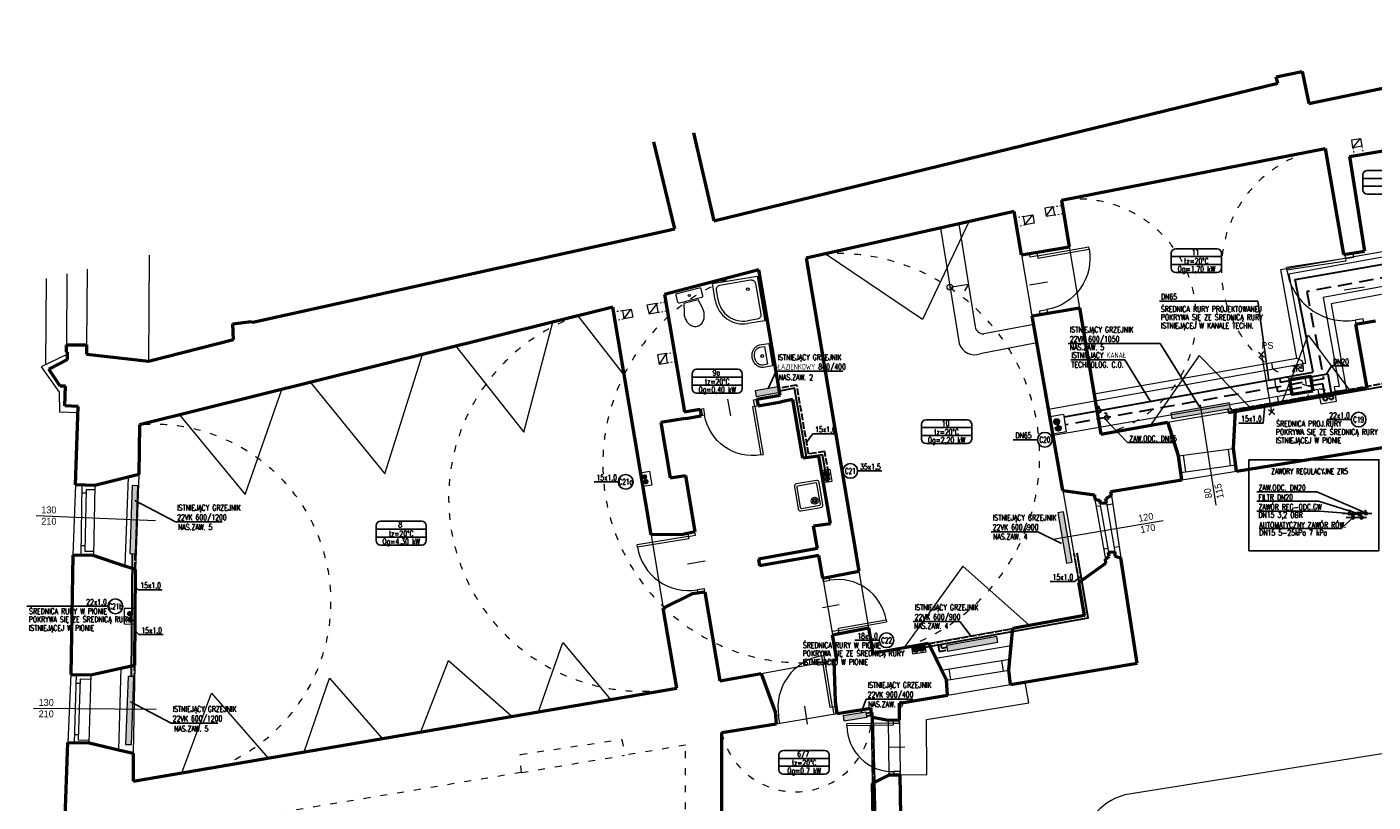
# Model space of a CAD drawing. Header units: millimetres. Extents: x -127811 to -59050, y -244477 to -114521.
# Tile 10 of 30: x -64932 to -62558, y -126453 to -125086. Entities that reach past the tile are written whole.
import ezdxf
from ezdxf.enums import TextEntityAlignment as Align

# ---------------------------------------------------------------- set-up
doc = ezdxf.new("R2010")
doc.units = ezdxf.units.MM
doc.header["$MEASUREMENT"] = 0
for name, pattern in [('ACAD_ISO02W100', [15, 12, -3]), ('KRESKOWA', [19.05, 12.7, -6.35]), ('XREF$0$ACAD_ISO03W100', [30, 12, -18])]:
    doc.linetypes.add(name, pattern=pattern)
for name, color, linetype, lineweight in [('grzejniki', 142, 'Continuous', 0), ('XREF$0$arch C', 8, 'Continuous', 13), ('XREF$0$arch drzwi', 8, 'Continuous', 13), ('XREF$0$arch kanaly co', 8, 'Continuous', 13), ('XREF$0$arch N', 8, 'XREF$0$ACAD_ISO03W100', 13), ('XREF$0$arch P', 8, 'Continuous', 50), ('XREF$0$opis', 8, 'Continuous', 0), ('XREF$0$wyposażenie - kuchnia łazienka', 8, 'Continuous', 0)]:
    doc.layers.add(name, color=color, linetype=linetype, lineweight=lineweight)
for name, color, linetype in [('TM_co ewen. zasilanie', 172, 'Continuous'), ('TM_co ewent powrot', 172, 'ACAD_ISO02W100'), ('TM_co istn powrot', 84, 'ACAD_ISO02W100'), ('TM_co istn zasilanie', 84, 'Continuous'), ('TM_co odbiorniki', 7, 'Continuous'), ('TM_co odnosniki', 1, 'Continuous'), ('TM_co opis', 2, 'Continuous'), ('TM_co powrot', 240, 'ACAD_ISO02W100'), ('TM_co urzadzenia', 7, 'Continuous'), ('TM_co zasilanie', 240, 'Continuous'), ('TM_odnosniki', 1, 'Continuous'), ('TM_opis', 2, 'Continuous'), ('XREF', 8, 'Continuous')]:
    doc.layers.add(name, color=color, linetype=linetype)
doc.styles.add('TM', font='romans.shx', dxfattribs={"width": 0.65})
doc.styles.add('XREF$0$Standard', font='txt')

# ---------------------------------------------------------------- blocks, each defined once
blk = doc.blocks.new('XREF$0$A$C5C5B553C')
at = {"layer": 'XREF$0$arch drzwi', "color": 0}
for p, q in [((0, 0), (0, -12)), ((6, 0), (0, 0)), ((6, -12), (6, 0)), ((51, 9), (51, -21)), ((96, 0), (96, -12)), ((102, 0), (96, 0)), ((102, -12), (102, 0)), ((0, -12), (6, -12)), ((6, -12), (6, -97.9)), ((6, -12), (10, -12)), ((10, -12), (10, -98)), ((96, -12), (102, -12)), ((10, -98), (6, -98))]:
    blk.add_line(p, q, dxfattribs=at)
blk.add_arc((10, -12), 86, 270, 0.0003, dxfattribs=at)
blk = doc.blocks.new('XREF$0$U_40')
at = {"layer": 'XREF$0$wyposażenie - kuchnia łazienka'}
blk.add_lwpolyline([(0, 0), (-400, 0), (-400, 163, -0.117889), (-385, 224, -0.104524), (-341, 279, -0.089899), (-278, 314, -0.081729), (-200, 327, -0.081729), (-122, 314, -0.089899), (-59, 279, -0.104524), (-15, 224, -0.117889), (0, 163), (0, 0)], format="xyb", dxfattribs=at)
blk.add_lwpolyline([(-40, 80), (-360, 80), (-360, 163, -0.117889), (-350, 206, -0.104524), (-316, 248, -0.089899), (-265, 276, -0.081729), (-200, 287, -0.081729), (-135, 276, -0.089899), (-84, 248, -0.104524), (-50, 206, -0.117889), (-40, 163)], format="xyb", close=True, dxfattribs=at)
blk.add_circle((-200, 150), 25, dxfattribs=at)
blk = doc.blocks.new('XREF$0$SEDES3')
at = {"layer": 'XREF$0$wyposażenie - kuchnia łazienka'}
blk.add_lwpolyline([(-167, 357), (-131, 200), (131, 200), (167, 357, 0.05824), (175, 425, 0.072039), (163, 508, 0.083339), (129, 578, 0.106661), (71, 631, 0.132138), (0, 650, 0.132138), (-71, 631, 0.106661), (-129, 578, 0.083339), (-163, 508, 0.072039), (-175, 425, 0.05824), (-167, 357)], format="xyb", dxfattribs=at)
blk.add_lwpolyline([(-225, 150, -0.414214), (-200, 175), (200, 175, -0.414214), (225, 150), (225, 25, -0.414214), (200, 0), (-200, 0, -0.414214), (-225, 25)], format="xyb", close=True, dxfattribs=at)
blk.add_circle((0, 88), 19.6, dxfattribs=at)
blk = doc.blocks.new('XREF$0$B-02')
at = {"layer": 'XREF$0$wyposażenie - kuchnia łazienka', "color": 0}
for points in [[(36, 24), (0, 24, 0.414214), (-4, 20), (-4, -20, 0.414214), (0, -24), (36, -24, 0.414214), (40, -20), (40, 20, 0.414214)], [(36, -18), (36, 18, 0.414214), (34, 20), (2, 20, 0.414214), (0, 18), (0, -18, 0.414214), (2, -20), (34, -20, 0.414214)]]:
    blk.add_lwpolyline(points, format="xyb", close=True, dxfattribs=at)
for radius in [6, 3.5, 2.25]:
    blk.add_circle((9, 10.5), radius, dxfattribs=at)
blk = doc.blocks.new('XREF$0$B-03')
at = {"layer": 'XREF$0$wyposażenie - kuchnia łazienka', "color": 0}
for p, q in [((0, -30), (0, 0)), ((0, 0), (80, 0)), ((80, 0), (80, -80)), ((80, -80), (50, -80))]:
    blk.add_line(p, q, dxfattribs=at)
blk.add_lwpolyline([(5, -30), (5, -12.5, -0.414214), (12.5, -5), (67.5, -5, -0.414214), (75, -12.5), (75, -67.5, -0.414214), (67.5, -75), (50, -75)], format="xyb", dxfattribs=at)
blk.add_circle((60, -20), 2.5, dxfattribs=at)
for radius in [50, 45]:
    blk.add_arc((50, -30), radius, 180, 270, dxfattribs=at)
blk = doc.blocks.new('XREF')
at = {"layer": 'XREF$0$arch C'}
for p, q in [((-62595.6, -125285.3), (-62580, -125283)), ((-62593.4, -125299.4), (-62595.6, -125285.3)), ((-62593.4, -125299.4), (-62580, -125283)), ((-62577.6, -125296.9), (-62593.4, -125299.4)), ((-62580, -125283), (-62577.6, -125296.9)), ((-63174.8, -125420.9), (-63157.8, -125418)), ((-63174.8, -125420.9), (-63172.2, -125435.5)), ((-63172.2, -125435.5), (-63157.8, -125418)), ((-63157.8, -125418), (-63155.3, -125432.6)), ((-63122.4, -125403.6), (-63136.5, -125405.8)), ((-63136.5, -125405.8), (-63134.4, -125420.3)), ((-63134.4, -125420.3), (-63122.4, -125403.6)), ((-63134.4, -125420.3), (-63119.9, -125417.9)), ((-63122.4, -125403.6), (-63119.9, -125417.9)), ((-63270.9, -125429.8), (-63352.4, -125602)), ((-63320.9, -125441), (-63288, -125644.8)), ((-63288.7, -125433.8), (-63259.5, -125615.1)), ((-63155.3, -125432.6), (-63172.2, -125435.5)), ((-64715.9, -125488.9), (-64717, -125675.8)), ((-63352.4, -125602), (-63524.1, -125486.5)), ((-63177.7, -125488.1), (-63159.6, -125595.8)), ((-63093.6, -125474), (-63075.5, -125581.7)), ((-64825.4, -125513.5), (-64826.6, -125647)), ((-64897.6, -125529.7), (-64898.7, -125682)), ((-64861.1, -125521.6), (-64862.1, -125647)), ((-63304.1, -125545.1), (-63271.6, -125539.9)), ((-63271.6, -125539.9), (-63278.2, -125551.7)), ((-63881.5, -125586.4), (-63865.9, -125584.2)), ((-63881.5, -125586.4), (-63879, -125601)), ((-63879, -125601), (-63865.9, -125584.2)), ((-63865.9, -125584.2), (-63863.3, -125598.4)), ((-63821.1, -125574), (-63838.3, -125576.9)), ((-63838.3, -125576.9), (-63834.3, -125592.3)), ((-63821.1, -125574), (-63834.3, -125592.3)), ((-63818.4, -125589.6), (-63821.1, -125574)), ((-64055.7, -125800.9), (-64004.2, -125606.9)), ((-63960, -125596), (-63878.1, -125701.8)), ((-63863.3, -125598.4), (-63879, -125601)), ((-63834.3, -125592.3), (-63818.4, -125589.6)), ((-63156.3, -125611.1), (-63244.2, -125627.5)), ((-62718.1, -125748.1), (-62672.7, -125629.7)), ((-62672.7, -125629.7), (-62598.8, -125727.4)), ((-64175.3, -125649.5), (-64055.7, -125800.9)), ((-63150.6, -125643.6), (-63250.8, -125662.9)), ((-64860.2, -125663.6), (-64906.5, -125685.8)), ((-64300.4, -125874.2), (-64234, -125664.1)), ((-63804.6, -125662.4), (-63819.6, -125664.8)), ((-63819.6, -125664.8), (-63816.9, -125680.9)), ((-63804.6, -125662.4), (-63816.9, -125680.9)), ((-63816.9, -125680.9), (-63802.2, -125678.4)), ((-63802.2, -125678.4), (-63804.6, -125662.4)), ((-62864.9, -125666), (-62950.7, -125788.8)), ((-62773.9, -125757.9), (-62864.9, -125666)), ((-64906.5, -125685.8), (-64874.6, -125730.3)), ((-64874.6, -125730.3), (-64874.4, -125765)), ((-64546.9, -125911), (-64481.9, -125725.7)), ((-64431.8, -125713.2), (-64300.4, -125874.2)), ((-62862.8, -125752.8), (-62835.5, -125929.8)), ((-62652.8, -125736.6), (-62650.4, -125750.9)), ((-62650.4, -125750.9), (-62622.3, -125746.2)), ((-62622.3, -125746.2), (-62624.8, -125731.7)), ((-64874.4, -125765), (-64841.5, -125766.2)), ((-64662.6, -125770.6), (-64546.9, -125911)), ((-63128, -125773.6), (-63103.6, -125769.4)), ((-63103.6, -125769.4), (-63099, -125800.3)), ((-62919.7, -125783.4), (-62800.5, -125762.5)), ((-63099, -125800.3), (-63122.6, -125804.4)), ((-62900.9, -125842.8), (-62804.2, -125829.6)), ((-62892.7, -125841.7), (-62888.6, -125870.8)), ((-62813.8, -125830.9), (-62809.7, -125859.9)), ((-63849.5, -125872.5), (-63833.7, -125870)), ((-63833.7, -125870), (-63829.5, -125894.6)), ((-63530.6, -125868.8), (-63516.1, -125866.1)), ((-63516.1, -125866.1), (-63512.1, -125888)), ((-62897.1, -125872), (-62800.1, -125858.5)), ((-62895.4, -125885.2), (-62798.6, -125869.6)), ((-64846.1, -125893.6), (-64850.6, -126017.7)), ((-64834.6, -125894), (-64836.8, -126017.9)), ((-64811.8, -125894.8), (-64814, -126018.3)), ((-64753.3, -125880.1), (-64758.7, -126037.2)), ((-64734.4, -125875.4), (-64740.3, -126043.3)), ((-63829.5, -125894.6), (-63845.5, -125896.6)), ((-63512.1, -125888), (-63526.9, -125890.5)), ((-64827.5, -125908.8), (-64834.9, -125908.6)), ((-64827.4, -125902.5), (-64829.4, -126010.7)), ((-64812, -125902.8), (-64827.4, -125902.5)), ((-63105.3, -125903.8), (-63077, -126066.3)), ((-63048.4, -125919.4), (-63029.7, -126025.1)), ((-63019.4, -125912.8), (-63002.6, -126022.4)), ((-63046.2, -125931.7), (-63038.9, -125930.6)), ((-63039.7, -125926.3), (-63024.4, -126012.5)), ((-63028, -125925.6), (-63013.1, -126011.8)), ((-63027.4, -125928.8), (-63017.2, -125927.3)), ((-64915.1, -125948), (-64704.9, -125956.7)), ((-63119.3, -125989.1), (-62928, -125956.9)), ((-63831.1, -125982.2), (-63809.5, -126111.1)), ((-64829.2, -126001.3), (-64836.5, -126001.2)), ((-64829.4, -126010.7), (-64813.9, -126011)), ((-63033, -126006.5), (-63025.7, -126005.4)), ((-63014.5, -126003.7), (-63005.7, -126002.3)), ((-63281.6, -126037.2), (-63384.7, -126180.6)), ((-63164.5, -126141.1), (-63281.6, -126037.2)), ((-63528.5, -126058.3), (-63510.9, -126158.4)), ((-63464.5, -126046.2), (-63447.8, -126145.7)), ((-64740.8, -126112), (-64760.4, -126112)), ((-64760.4, -126112), (-64760.4, -126139.2)), ((-64760.4, -126139.2), (-64741, -126139.3)), ((-63342.1, -126172.9), (-63193, -126146.3)), ((-64029.6, -126294), (-63986.4, -126171.7)), ((-63986.4, -126171.7), (-63902.6, -126272.2)), ((-63372, -126178.3), (-63370, -126191.6)), ((-63346, -126188), (-63348.5, -126174.1)), ((-63329.1, -126199.4), (-63196, -126177.4)), ((-64236.9, -126329.5), (-64188, -126203.4)), ((-64188, -126203.4), (-64076.5, -126302)), ((-63637.1, -126226.2), (-63508.3, -126202.8)), ((-63370, -126191.6), (-63346, -126188)), ((-63318.7, -126220.6), (-63198.2, -126201)), ((-63213, -126203.4), (-63210, -126222.5)), ((-64854.4, -126228.1), (-64859.5, -126347.9)), ((-64844.6, -126228.3), (-64848.3, -126348.2)), ((-64818.7, -126228.7), (-64822.3, -126349)), ((-64765.8, -126217.1), (-64770.2, -126361.1)), ((-64741.6, -126211.8), (-64744.4, -126367.2)), ((-63310.1, -126238.2), (-63200.2, -126220.9)), ((-63305.8, -126218.5), (-63302.9, -126237)), ((-64838, -126244.4), (-64845.1, -126244.2)), ((-64837.8, -126236.7), (-64841.3, -126343.2)), ((-64818.9, -126237.2), (-64837.8, -126236.7)), ((-64442.7, -126364.8), (-64398.2, -126234.5)), ((-64398.2, -126234.5), (-64305.2, -126341.2)), ((-63308.5, -126264.7), (-63197.2, -126245.9)), ((-63165, -126278.4), (-63171.2, -126241.6)), ((-64658.3, -126401.7), (-64606, -126261.2)), ((-64606, -126261.2), (-64506.5, -126375.7)), ((-64919.8, -126287.7), (-64703.9, -126289.2)), ((-63610.4, -126315), (-63502.7, -126297.3)), ((-63345.3, -126307.4), (-63165, -126278.4)), ((-62078.8, -126294.2), (-62995.6, -126440.6)), ((-63443.2, -126302.7), (-63441, -126420.4)), ((-63412.9, -126308.5), (-63411.7, -126405.4)), ((-63392.9, -126308.2), (-63391.7, -126405.2)), ((-63345, -126404.6), (-63345.3, -126307.4)), ((-64841, -126334.8), (-64847.9, -126334.6)), ((-64841.3, -126343.2), (-64822.1, -126343.8)), ((-63391.7, -126405.2), (-63345, -126404.6))]:
    blk.add_line(p, q, dxfattribs=at)
blk.add_circle((-63304.1, -125545.1), 5, dxfattribs=at)
for centre, radius, start, end in [((-63245.5, -125613.5), 14.1, 186.2518, 275.4378), ((-63260.1, -125634.9), 29.6, 199.5276, 288.3952), ((-62970.3, -126538.3), 100.9, 104.494, 181.7298)]:
    blk.add_arc(centre, radius, start, end, dxfattribs=at)
at = {"layer": 'XREF$0$arch kanaly co'}
for p, q in [((-62720.4, -125513.9), (-62332.6, -125444.8)), ((-62341.5, -125456.3), (-62706.7, -125522.4)), ((-62692.5, -125670.3), (-62720.4, -125513.9)), ((-62384.5, -125514.8), (-62646.1, -125563.4)), ((-62706.7, -125522.4), (-62677.1, -125679.6)), ((-62390.5, -125529.5), (-62631.9, -125574.4)), ((-62646.1, -125563.4), (-62617.9, -125720.3)), ((-62631.9, -125574.4), (-62604.9, -125728.3)), ((-62759.1, -125670), (-62750.4, -125658.9)), ((-62677.1, -125679.6), (-63130.2, -125761.1)), ((-63050, -125733.4), (-62692.5, -125670.3)), ((-62760.3, -125660.1), (-62749.2, -125668.8)), ((-62754.7, -125664.4), (-62737, -125765.1)), ((-62654.8, -125725.8), (-63122.2, -125807.1)), ((-62652.8, -125736.6), (-62654.8, -125725.8)), ((-62617.9, -125720.3), (-62626.6, -125721.2)), ((-62626.6, -125721.2), (-62624.8, -125731.7)), ((-62742.5, -125760.8), (-62731.4, -125769.5)), ((-62741.3, -125770.7), (-62732.6, -125759.6))]:
    blk.add_line(p, q, dxfattribs=at)
at = {"layer": 'XREF$0$arch kanaly co', "linetype": 'XREF$0$ACAD_ISO03W100'}
for p, q in [((-62737.2, -125678.2), (-62724.8, -125749.3)), ((-62692.5, -125670.3), (-62683.3, -125675.4)), ((-62683.3, -125675.4), (-62672, -125740))]:
    blk.add_line(p, q, dxfattribs=at)
at = {"layer": 'XREF$0$arch N', "linetype": 'XREF$0$ACAD_ISO03W100', "ltscale": 0.2}
for p, q in [((-62593.4, -125299.4), (-62591.2, -125313.5)), ((-62577.6, -125296.9), (-62575.4, -125310.8)), ((-63174.8, -125420.9), (-63189, -125423.3)), ((-63122.4, -125403.6), (-63105.9, -125401)), ((-63119.9, -125417.9), (-63103.5, -125415.1)), ((-63186.4, -125438), (-63172.2, -125435.5)), ((-63897.1, -125588.7), (-63881.5, -125586.4)), ((-63821.1, -125574), (-63805.2, -125571.3)), ((-63818.4, -125589.6), (-63802.5, -125587)), ((-63894.6, -125603.6), (-63879, -125601)), ((-63804.6, -125662.4), (-63790.1, -125660.2)), ((-63802.2, -125678.4), (-63787.4, -125676.2))]:
    blk.add_line(p, q, dxfattribs=at)
at = {"layer": 'XREF$0$arch N', "linetype": 'XREF$0$ACAD_ISO03W100'}
for p, q in [((-64061.7, -126369.3), (-63882.4, -126342.6)), ((-63882.4, -126342.6), (-63877.7, -126370.7)), ((-64059.7, -126401), (-64061.7, -126369.3)), ((-64059.7, -126401), (-63877.7, -126370.7)), ((-63770.1, -126352.9), (-63877.7, -126370.7)), ((-63770.1, -126675.7), (-63770.1, -126352.9)), ((-64059.7, -126401), (-64751, -126516))]:
    blk.add_line(p, q, dxfattribs=at)
for centre, radius, start, end in [((-62610.6, -125513.4), 214.9, 98.5512, 271.5136), ((-63079, -125599), 209.2, 281.2663, 97.8105), ((-63503.4, -125843.4), 357.5, 289.3904, 93.3194), ((-63565.7, -125857.1), 350.4, 102.3746, 280.2581), ((-63847.5, -125917.3), 340.5, 98.598, 280.4339), ((-64708.3, -126100), 312.8, 291.8003, 94.5719), ((-63576.2, -126301.6), 133.5, 192.6359, 356.1438)]:
    blk.add_arc(centre, radius, start, end, dxfattribs=at)
at = {"layer": 'XREF$0$arch P'}
for p, q in [((-62671, -125221.6), (-62027.3, -125086.4)), ((-62728.6, -125174.3), (-62683.1, -125164.7)), ((-62726.1, -125185.7), (-62728.6, -125174.3)), ((-62683.1, -125164.7), (-62671, -125221.6)), ((-63720.6, -125428.4), (-62726.1, -125185.7)), ((-63756.3, -125273.4), (-63720.6, -125428.4)), ((-63789.2, -125442.2), (-63826, -125289.1)), ((-63107.4, -125391.7), (-62642.6, -125300.9)), ((-62642.6, -125300.9), (-62610.1, -125487.7)), ((-62599.6, -125314.9), (-62466.2, -125292.2)), ((-62599.6, -125314.9), (-62573.3, -125481.6)), ((-63107.4, -125391.7), (-63093.6, -125474)), ((-63191, -125411.9), (-63557.6, -125493.9)), ((-63177.7, -125488.1), (-63191, -125411.9)), ((-64533, -125607), (-63789.2, -125442.2)), ((-63177.7, -125488.1), (-63093.6, -125474)), ((-62610.1, -125487.7), (-62573.3, -125481.6)), ((-63640.8, -125514.9), (-63807.4, -125558.1)), ((-63603.6, -125735.8), (-63640.8, -125514.9)), ((-63557.6, -125493.9), (-63464.5, -126046.2)), ((-63807.4, -125558.1), (-63772.4, -125765)), ((-63898.4, -125580.7), (-64733.2, -125788.1)), ((-63831.1, -125982.2), (-63898.4, -125580.7)), ((-63159, -125595.7), (-63075.5, -125581.7)), ((-63075.5, -125581.7), (-63038.1, -125804.2)), ((-64568.6, -125609.8), (-64536.3, -125605.6)), ((-64567.6, -125637.7), (-64568.6, -125609.8)), ((-64536.3, -125605.6), (-64533, -125607)), ((-63105.3, -125903.8), (-63159, -125595.7)), ((-62588.7, -125610.6), (-62553.8, -125604.8)), ((-62588.7, -125610.6), (-62569, -125723.4)), ((-64862.1, -125660), (-64862.1, -125647)), ((-64862.1, -125647), (-64826.6, -125647)), ((-64826.6, -125647), (-64826.6, -125663.4)), ((-64717, -125675.8), (-64567.6, -125637.7)), ((-64893.2, -125689.6), (-64860.2, -125673.1)), ((-64860.2, -125660), (-64862.1, -125660)), ((-64860.2, -125673.1), (-64860.2, -125660)), ((-64826.6, -125663.4), (-64717, -125675.8)), ((-64873.2, -125719.7), (-64893.2, -125689.6)), ((-64863.7, -125720), (-64873.2, -125719.7)), ((-64864.5, -125754.7), (-64863.7, -125720)), ((-62800.5, -125762.5), (-62604.9, -125728.3)), ((-62604.9, -125728.3), (-62569, -125723.4)), ((-63644.4, -125742.9), (-63603.6, -125735.8)), ((-63644.4, -125742.9), (-63642.3, -125754.7)), ((-63642.3, -125754.7), (-63601.6, -125747.6)), ((-63581.3, -125743.3), (-63601.6, -125747.6)), ((-63563.4, -125847), (-63581.3, -125743.3)), ((-64841.1, -125755.5), (-64864.5, -125754.7)), ((-64846.1, -125893.6), (-64841.1, -125755.5)), ((-63770.4, -125776.9), (-63813.7, -125783.8)), ((-63772.5, -125765), (-63744.7, -125760.2)), ((-63770.4, -125776.9), (-63742.6, -125772)), ((-63744.7, -125760.2), (-63742.6, -125772)), ((-62804.2, -125829.6), (-62800.5, -125762.5)), ((-64733.2, -125788.1), (-64734.4, -125875.4)), ((-63813.7, -125783.8), (-63797.2, -125881.4)), ((-63038.1, -125804.2), (-62919.7, -125783.4)), ((-62900.9, -125842.8), (-62919.7, -125783.4)), ((-62798.6, -125869.6), (-62501.6, -125821.8)), ((-63535, -125843), (-63563.4, -125847)), ((-63514.7, -125961.8), (-63535, -125843)), ((-62895.4, -125885.2), (-62900.9, -125842.8)), ((-62798.6, -125869.6), (-62804.2, -125829.6)), ((-64811.8, -125894.8), (-64846.1, -125893.6)), ((-64753.3, -125880.1), (-64811.8, -125894.8)), ((-64734.4, -125875.4), (-64753.3, -125880.1)), ((-63797.2, -125881.4), (-63770.4, -125877.5)), ((-63770.4, -125877.5), (-63753.9, -125976.4)), ((-63020.5, -125905.3), (-62895.4, -125885.2)), ((-63105.3, -125903.8), (-63049.4, -125911.5)), ((-63049.4, -125911.5), (-63048.4, -125919.4)), ((-63048.4, -125919.4), (-63039.8, -125921)), ((-63029.1, -125918), (-63019.4, -125912.8)), ((-63028, -125925.6), (-63029.1, -125918)), ((-63019.4, -125912.8), (-63020.5, -125905.3)), ((-63039.8, -125921), (-63039.7, -125926.3)), ((-63039.7, -125926.3), (-63028, -125925.6)), ((-63544.6, -125966.2), (-63514.7, -125961.8)), ((-63537.6, -126006.3), (-63544.6, -125966.2)), ((-63775.2, -125981.2), (-63831.1, -125982.2)), ((-63753.9, -125976.4), (-63775.2, -125981.2)), ((-63537.6, -126006.3), (-63641.7, -126024.6)), ((-63024.4, -126012.5), (-63013.1, -126011.8)), ((-63023.1, -126019.8), (-63024.4, -126012.5)), ((-63013.1, -126011.8), (-63013.1, -126019.8)), ((-64850.6, -126017.7), (-64854.4, -126228.1)), ((-64814.9, -126018.3), (-64850.6, -126017.7)), ((-64758.7, -126037.2), (-64814.9, -126018.3)), ((-64740.3, -126043.3), (-64758.7, -126037.2)), ((-63641.7, -126024.6), (-63639.6, -126036.4)), ((-63535.5, -126018.2), (-63639.6, -126036.4)), ((-63528.5, -126058.3), (-63535.5, -126018.2)), ((-63077, -126066.3), (-63029.4, -126032.1)), ((-63029.7, -126025.1), (-63023.1, -126019.8)), ((-63029.4, -126032.1), (-63029.7, -126025.1)), ((-63013.1, -126019.8), (-63002.6, -126022.4)), ((-62974.1, -126208.3), (-63002.6, -126022.4)), ((-64741.6, -126211.8), (-64740.3, -126043.3)), ((-63528.5, -126058.3), (-63464.5, -126046.2)), ((-63758.4, -126086.1), (-63809.5, -126111.1)), ((-63736.1, -126083.3), (-63758.4, -126086.1)), ((-63736.1, -126083.3), (-63710.1, -126239.5)), ((-63067.1, -126123.7), (-63077, -126066.3)), ((-63785.8, -126252.2), (-63809.5, -126111.1)), ((-63193, -126146.3), (-63067.1, -126123.7)), ((-63510.9, -126158.4), (-63447.8, -126145.7)), ((-63447.8, -126145.7), (-63440.2, -126190.5)), ((-63196, -126177.4), (-63193, -126146.3)), ((-63503.3, -126201.9), (-63510.9, -126158.4)), ((-63440.2, -126190.5), (-63342.1, -126172.9)), ((-63329.1, -126199.4), (-63342.1, -126172.9)), ((-63200.2, -126220.9), (-63196, -126177.4)), ((-63508.3, -126202.8), (-63503.3, -126201.9)), ((-63505.9, -126275.6), (-63508.3, -126202.8)), ((-63310.1, -126238.2), (-63329.1, -126199.4)), ((-64854.4, -126228.1), (-64818.7, -126228.7)), ((-64818.7, -126228.7), (-64765.8, -126217.1)), ((-64765.8, -126217.1), (-64741.6, -126211.8)), ((-63710.1, -126239.5), (-63637.1, -126226.2)), ((-63637.1, -126226.2), (-63612, -126294.1)), ((-63197.2, -126245.9), (-63200.2, -126220.9)), ((-63197.2, -126245.9), (-62974.1, -126208.3)), ((-64744.4, -126416.5), (-63785.8, -126252.2)), ((-63308.5, -126264.7), (-63310.1, -126238.2)), ((-63502.7, -126297.3), (-63505.9, -126275.6)), ((-63393.3, -126279), (-63308.5, -126264.7)), ((-63612, -126294.1), (-63610.4, -126315)), ((-63502.7, -126297.3), (-63443.5, -126287.6)), ((-63443.5, -126287.6), (-63443.2, -126302.7)), ((-63392.9, -126308.2), (-63393.3, -126279)), ((-63706.4, -126330.8), (-63610.4, -126315)), ((-63443.2, -126302.7), (-63412.9, -126308.5)), ((-63412.9, -126308.5), (-63392.9, -126308.2)), ((-63706.4, -126470.6), (-63706.4, -126330.8)), ((-64865.9, -126529.7), (-64859.5, -126347.9)), ((-64859.5, -126347.9), (-64822.1, -126349)), ((-64822.1, -126349), (-64770.2, -126361.1)), ((-64770.2, -126361.1), (-64744.4, -126367.2)), ((-64744.4, -126367.2), (-64744.4, -126416.5)), ((-63441, -126420.4), (-63410.9, -126405.4)), ((-63410.9, -126405.4), (-63391.7, -126405.2)), ((-63388.7, -126636.5), (-63391.7, -126405.2)), ((-63441, -126420.4), (-63439, -126525.1))]:
    blk.add_line(p, q, dxfattribs=at)
at = {"layer": 'XREF$0$arch drzwi', "linetype": 'Continuous'}
for p, xscale, yscale, zscale, rotation in [((-63163.7, -125485.8), -1.070069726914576, 1.070069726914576, 1.070069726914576, 100.019269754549), ((-62593.3, -125485.1), 1.22286101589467, 1.22286101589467, 1.22286101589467, 278.8298420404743), ((-63644.4, -125742.9), -0.9981035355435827, 0.9981035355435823, 0.9981035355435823, 9.812643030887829), ((-63753.9, -125976.4), 1.063083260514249, 1.063083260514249, 1.063083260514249, 279.4515969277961), ((-63510.9, -126158.4), 0.9957117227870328, 0.9957117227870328, 0.9957117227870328, 100.0192697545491), ((-63502.7, -126297.3), 1.070228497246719, 1.070228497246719, 1.070228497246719, 189.33347440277), ((-63392.9, -126308.2), 0.9504234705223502, 0.9504234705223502, 0.9504234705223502, 270.7355273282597)]:
    blk.add_blockref('XREF$0$A$C5C5B553C', p, dxfattribs=dict(at, xscale=xscale, yscale=yscale, zscale=zscale, rotation=rotation))
at = {"layer": 'XREF$0$wyposażenie - kuchnia łazienka'}
for name, p, rotation in [('XREF$0$B-03', (-63722.9, -125538.9), 9.558584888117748), ('XREF$0$B-02', (-63535.5, -125909.9), 189.6735548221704)]:
    blk.add_blockref(name, p, dxfattribs=dict(at, rotation=rotation))
for name, p, xscale, yscale, zscale, rotation in [('XREF$0$SEDES3', (-63765.8, -125551.4), 0.1, 0.1, 0.1, 194.531007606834), ('XREF$0$U_40', (-63623.6, -125644.5), 0.09999999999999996, 0.09999999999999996, 0.09999999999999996, 99.55858488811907)]:
    blk.add_blockref(name, p, dxfattribs=dict(at, xscale=xscale, yscale=yscale, zscale=zscale, rotation=rotation))
at = {"layer": 'XREF$0$arch kanaly co', "insert": (-62744.5, -125648.1), "char_height": 12, "attachment_point": 5, "style": 'XREF$0$Standard'}
blk.add_mtext_dynamic_manual_height_columns('PS', width=71.788, gutter_width=12.5, heights=[0], dxfattribs=at)
at = {"layer": 'XREF$0$opis', "char_height": 12, "attachment_point": 5, "style": 'XREF$0$Standard'}
for s, insert, rotation in [('80\\P115', (-62839.3, -125906.8), 101.4165), ('130\\P210', (-64892.9, -125948.1), 359.8433), ('120\\P170', (-62956.9, -125960.9), 10.2991), ('130\\P210', (-64897.6, -126287.7), 359.8433)]:
    blk.add_mtext_dynamic_manual_height_columns(s, width=71.788, gutter_width=12.5, heights=[0], dxfattribs=dict(at, insert=insert, rotation=rotation))
blk = doc.blocks.new('A$C32620657')
at = {"layer": 'TM_odnosniki'}
for p, q in [((-12840.7, 45310.9), (-12840.7, 45363)), ((-12663.7, 45351), (-12840.7, 45351)), ((-12824.7, 45379), (-12679.7, 45379)), ((-12663.7, 45363), (-12663.7, 45310.9)), ((-12663.7, 45323), (-12840.7, 45323)), ((-12663.7, 45323), (-12840.7, 45323)), ((-12663.7, 45323), (-12840.7, 45323)), ((-12679.7, 45294.9), (-12824.7, 45294.9))]:
    blk.add_line(p, q, dxfattribs=at)
for centre, start, end in [((-12824.7, 45363), 90, 180), ((-12679.7, 45363), 360, 90), ((-12824.7, 45310.9), 180, 270), ((-12679.7, 45310.9), 270, 360)]:
    blk.add_arc(centre, 16, start, end, dxfattribs=at)

msp = doc.modelspace()

# ---------------------------------------------------------------- hatches: boundary and pattern name
at = {"layer": 'grzejniki'}
h = msp.add_hatch(color=256, dxfattribs=at)
h.dxf.hatch_style = 1
h.paths.add_polyline_path([(-63645.6, -125738), (-63606.1, -125731.2), (-63607.8, -125721.3), (-63647.3, -125728.1)])
h = msp.add_hatch(color=256, dxfattribs=at)
h.dxf.hatch_style = 1
h.paths.add_polyline_path([(-63645.6, -125738), (-63606.1, -125731.2), (-63607.8, -125721.3), (-63647.3, -125728.1)])
h = msp.add_hatch(color=256, dxfattribs=at)
h.dxf.hatch_style = 1
h.paths.add_polyline_path([(-62912.7, -125777.1), (-62809.3, -125759), (-62811, -125749.1), (-62914.4, -125767.3)])
h = msp.add_hatch(color=256, dxfattribs=at)
h.dxf.hatch_style = 1
h.paths.add_polyline_path([(-62912.7, -125777.1), (-62809.3, -125759), (-62811, -125749.1), (-62914.4, -125767.3)])
h = msp.add_hatch(color=256, dxfattribs=at)
h.dxf.hatch_style = 1
h.paths.add_polyline_path([(-64746.1, -125895.2), (-64750.3, -126015.1), (-64740.3, -126015.4), (-64736.1, -125895.5)])
h = msp.add_hatch(color=256, dxfattribs=at)
h.dxf.hatch_style = 1
h.paths.add_polyline_path([(-64746.1, -125895.2), (-64750.3, -126015.1), (-64740.3, -126015.4), (-64736.1, -125895.5)])
h = msp.add_hatch(color=256, dxfattribs=at)
h.dxf.hatch_style = 1
h.paths.add_polyline_path([(-63113.7, -125943.3), (-63098.3, -126031.9), (-63088.4, -126030.2), (-63103.8, -125941.6)])
h = msp.add_hatch(color=256, dxfattribs=at)
h.dxf.hatch_style = 1
h.paths.add_polyline_path([(-63113.7, -125943.3), (-63098.3, -126031.9), (-63088.4, -126030.2), (-63103.8, -125941.6)])
h = msp.add_hatch(color=256, dxfattribs=at)
h.dxf.hatch_style = 1
h.paths.add_polyline_path([(-63308.3, -126187.2), (-63219.7, -126171.4), (-63221.5, -126161.5), (-63310.1, -126177.4)])
h = msp.add_hatch(color=256, dxfattribs=at)
h.dxf.hatch_style = 1
h.paths.add_polyline_path([(-63308.3, -126187.2), (-63219.7, -126171.4), (-63221.5, -126161.5), (-63310.1, -126177.4)])
h = msp.add_hatch(color=256, dxfattribs=at)
h.dxf.hatch_style = 1
h.paths.add_polyline_path([(-64753.3, -126231.6), (-64757.5, -126351.5), (-64747.5, -126351.8), (-64743.3, -126231.9)])
h = msp.add_hatch(color=256, dxfattribs=at)
h.dxf.hatch_style = 1
h.paths.add_polyline_path([(-64753.3, -126231.6), (-64757.5, -126351.5), (-64747.5, -126351.8), (-64743.3, -126231.9)])
h = msp.add_hatch(color=256, dxfattribs=at)
h.dxf.hatch_style = 1
h.paths.add_polyline_path([(-63492, -126300.6), (-63452.6, -126294.2), (-63450.9, -126304), (-63490.4, -126310.5)])
h = msp.add_hatch(color=256, dxfattribs=at)
h.dxf.hatch_style = 1
h.paths.add_polyline_path([(-63492, -126300.6), (-63452.6, -126294.2), (-63450.9, -126304), (-63490.4, -126310.5)])

# ---------------------------------------------------------------- linework, layer by layer
for points in [[(-63645.6, -125738), (-63606.1, -125731.2), (-63607.8, -125721.3), (-63647.3, -125728.1)], [(-63645.6, -125738), (-63606.1, -125731.2), (-63607.8, -125721.3), (-63647.3, -125728.1)], [(-62912.7, -125777.1), (-62809.3, -125759), (-62811, -125749.1), (-62914.4, -125767.3)], [(-62912.7, -125777.1), (-62809.3, -125759), (-62811, -125749.1), (-62914.4, -125767.3)], [(-64746.1, -125895.2), (-64750.3, -126015.1), (-64740.3, -126015.4), (-64736.1, -125895.5)], [(-64746.1, -125895.2), (-64750.3, -126015.1), (-64740.3, -126015.4), (-64736.1, -125895.5)], [(-63113.7, -125943.3), (-63098.3, -126031.9), (-63088.4, -126030.2), (-63103.8, -125941.6)], [(-63113.7, -125943.3), (-63098.3, -126031.9), (-63088.4, -126030.2), (-63103.8, -125941.6)], [(-63308.3, -126187.2), (-63219.7, -126171.4), (-63221.5, -126161.5), (-63310.1, -126177.4)], [(-63308.3, -126187.2), (-63219.7, -126171.4), (-63221.5, -126161.5), (-63310.1, -126177.4)], [(-64753.3, -126231.6), (-64757.5, -126351.5), (-64747.5, -126351.8), (-64743.3, -126231.9)], [(-64753.3, -126231.6), (-64757.5, -126351.5), (-64747.5, -126351.8), (-64743.3, -126231.9)], [(-63492, -126300.6), (-63452.6, -126294.2), (-63450.9, -126304), (-63490.4, -126310.5)], [(-63492, -126300.6), (-63452.6, -126294.2), (-63450.9, -126304), (-63490.4, -126310.5)]]:
    msp.add_lwpolyline(points, close=True, dxfattribs=at)
at = {"layer": 'TM_co ewen. zasilanie', "lineweight": 30}
msp.add_circle((-62631.7, -125740), 3.33, dxfattribs=at)
at = {"layer": 'TM_co ewen. zasilanie', "lineweight": 50}
msp.add_circle((-64750.3, -126120.9), 2, dxfattribs=at)
at = {"layer": 'TM_co ewent powrot', "lineweight": 30}
msp.add_circle((-62642.2, -125742.1), 3.35, dxfattribs=at)
msp.add_circle((-62642.2, -125742.1), 3.35, dxfattribs=at)
at = {"layer": 'TM_co ewent powrot', "lineweight": 50}
msp.add_circle((-64750.4, -126132.2), 2, dxfattribs=at)
at = {"layer": 'TM_co istn powrot', "lineweight": 30}
for p, q in [((-62531.1, -125713.9), (-62808.3, -125762.5)), ((-62808.9, -125758.9), (-62808.3, -125762.5)), ((-64741.1, -126015.4), (-64742.7, -126231.8)), ((-64750.4, -126132.2), (-64742, -126132.2)), ((-63357.5, -126176.7), (-63364.3, -126183.9)), ((-63322.3, -126187.6), (-63325.3, -126171)), ((-63322.3, -126187.6), (-63308.7, -126185.2)), ((-63451.6, -126301.2), (-63442.4, -126299.9)), ((-63442, -126302.9), (-63442.4, -126299.9)), ((-63442, -126302.9), (-63421.8, -127186.7))]:
    msp.add_line(p, q, dxfattribs=at)
for points in [[(-63518.2, -125873.5), (-63524.8, -125835.1), (-63553.2, -125839.2), (-63574.2, -125717.8), (-63605.6, -125723.9)], [(-63357.5, -126176.7), (-63065.9, -126124.5), (-63084.9, -126015.2)]]:
    msp.add_lwpolyline(points, dxfattribs=at)
at = {"layer": 'TM_co istn zasilanie', "lineweight": 30}
for p, q in [((-62525.3, -125717.9), (-62812.4, -125768.2)), ((-62813.9, -125759.8), (-62812.4, -125768.2)), ((-64746.1, -126015.2), (-64747.7, -126231.8)), ((-64750.3, -126120.9), (-64746.9, -126121)), ((-63318.3, -126181.8), (-63319.5, -126175)), ((-63318.3, -126181.8), (-63309.6, -126180.3)), ((-63452.2, -126296.2), (-63440.4, -126294.6)), ((-63439.2, -126303.5), (-63440.4, -126294.6)), ((-63418, -127191.6), (-63439.2, -126303.5))]:
    msp.add_line(p, q, dxfattribs=at)
for points in [[(-63523.2, -125874.4), (-63528.9, -125840.8), (-63557.3, -125844.8), (-63578.3, -125723.6), (-63604.8, -125728.8)], [(-63354.4, -126181.2), (-63060.1, -126128.5), (-63080, -126014.3)]]:
    msp.add_lwpolyline(points, dxfattribs=at)
at = {"layer": 'TM_co odbiorniki', "ltscale": 10}
for points in [[(-63041, -125755.4), (-63044.8, -125755.4)], [(-63041, -125759.2), (-63041, -125755.4)], [(-63027.8, -125767.7), (-63031.5, -125767.7)], [(-63027.8, -125771.4), (-63027.8, -125767.7)], [(-62570.7, -125939.2), (-62573.2, -125939.2)], [(-62570.7, -125941.7), (-62570.7, -125939.2)], [(-62578.2, -125946.7), (-62580.7, -125946.7)], [(-62578.2, -125949.2), (-62578.2, -125946.7)]]:
    msp.add_lwpolyline(points, dxfattribs=at)
for centre, major_axis in [((-63041, -125762.9), (3.75, 0)), ((-63027.8, -125775.2), (3.75, 0)), ((-62570.7, -125944.2), (2.5, 0)), ((-62578.2, -125951.7), (2.5, 0))]:
    msp.add_ellipse(centre, major_axis=major_axis, ratio=1, dxfattribs=at)
at = {"layer": 'TM_co odnosniki'}
for p, q in [((-62934.6, -125569.8, 54.8), (-62890.5, -125569.8, 40.4)), ((-62890.5, -125569.8, 40.4), (-62761.2, -125569.8, 40.4)), ((-62761.2, -125569.8, 40.4), (-62742, -125709.2)), ((-63095.4, -125644.7), (-63012.9, -125644.7)), ((-63012.9, -125644.7), (-62933.3, -125644.7)), ((-62933.3, -125644.7), (-62862.7, -125758.2)), ((-63090.9, -125673.2), (-62995.9, -125673.2)), ((-62995.9, -125673.2), (-62950.4, -125746.6)), ((-63610.6, -125693.5), (-63624.7, -125724.2)), ((-63610.6, -125693.5), (-63493.1, -125693.5)), ((-62631.5, -125684.2, 54.8), (-62640.2, -125698.6)), ((-62631.5, -125684.2, 54.8), (-62601, -125684.2, 44.9)), ((-62752, -125784.8), (-62749, -125753.5)), ((-62990.9, -125819.4), (-63030.5, -125777.8)), ((-62752, -125784.8), (-62794.8, -125784.8)), ((-62596.6, -125778.7), (-62639.5, -125778.7)), ((-63545.9, -125803.7), (-63556.8, -125818.5)), ((-63503.1, -125803.7), (-63545.9, -125803.7)), ((-63149.8, -125814.3), (-63192.6, -125814.3)), ((-62990.9, -125819.4), (-62906.5, -125819.4)), ((-63424, -125869.3), (-63466.8, -125869.3)), ((-63888.8, -125888.5), (-63931.6, -125888.5)), ((-62763.1, -125905.9), (-62657.1, -125905.9)), ((-62657.1, -125905.9), (-62568.2, -125944.2)), ((-64669.5, -125958.8), (-64741.1, -125921.6)), ((-62763.1, -125922.8), (-62654.4, -125922.8)), ((-62763.1, -125940), (-62652, -125940)), ((-62654.4, -125922.8), (-62581.4, -125945.7)), ((-62599.7, -125944.2), (-62652, -125940)), ((-64669.5, -125958.8), (-64587.1, -125958.8)), ((-62613.9, -125970.8), (-62593.5, -125951.7)), ((-62584.5, -125944.2), (-62611.6, -125944.2)), ((-63231.3, -125976.4), (-63148.9, -125976.4)), ((-63148.9, -125976.4), (-63107.5, -125997.2)), ((-62613.9, -125970.8), (-62758.9, -125970.8)), ((-63084.4, -126064.1), (-63073, -126054.6)), ((-64735.7, -126078.7), (-64741.5, -126072.8)), ((-64692.9, -126078.7), (-64735.7, -126078.7)), ((-63084.4, -126064.1), (-63127.3, -126064.1)), ((-64788.5, -126108), (-64931.6, -126108)), ((-64734, -126157.9), (-64739.9, -126152)), ((-63368.8, -126134.6), (-63286.4, -126134.6)), ((-63286.4, -126134.6), (-63267.6, -126159.6)), ((-64691.2, -126157.9), (-64734, -126157.9)), ((-63428.9, -126167.9), (-63471.7, -126167.9)), ((-63451.8, -126271.5), (-63460.9, -126295.5)), ((-63451.8, -126271.5), (-63369.3, -126271.5)), ((-64677.3, -126313.8), (-64748.9, -126276.5)), ((-64677.3, -126313.8), (-64594.9, -126313.8))]:
    msp.add_line(p, q, dxfattribs=at)
msp.add_lwpolyline([(-62776.9, -125849.7), (-62547.7, -125849.7), (-62547.7, -126010), (-62776.9, -126010)], close=True, dxfattribs=at)
for centre in [(-62583.6, -125778.7), (-63136.8, -125814.3), (-63479.8, -125869.3), (-63875.8, -125888.5), (-64775.5, -126108), (-63415.9, -126167.9)]:
    msp.add_circle(centre, 13, dxfattribs=at)
at = {"layer": 'TM_co powrot', "linetype": 'KRESKOWA', "lineweight": 30, "ltscale": 2}
for p, q in [((-62370.4, -125497.6), (-62674.7, -125553.2)), ((-62370.4, -125497.6), (-62674.7, -125553.2)), ((-62674.7, -125553.2), (-62645.3, -125706.9)), ((-62645.3, -125706.9), (-63100.8, -125788.2)), ((-62725.9, -125730), (-62727.4, -125721.6)), ((-62713.1, -125727.7), (-62725.9, -125730)), ((-62646.6, -125715.5), (-62713.1, -125727.7)), ((-62642.2, -125738.7), (-62646.6, -125715.5))]:
    msp.add_line(p, q, dxfattribs=at)
at = {"layer": 'TM_co powrot', "lineweight": 50}
msp.add_line((-63518.2, -125873.5), (-63521, -125883.1), dxfattribs=at)
at = {"layer": 'TM_co powrot', "ltscale": 3}
msp.add_line((-62605.3, -125951.7), (-62565.4, -125951.7), dxfattribs=at)
at = {"layer": 'TM_co powrot', "lineweight": 50}
for centre, radius in [((-63113.3, -125793.7), 3.5), ((-63113.3, -125793.7), 2.5), ((-63521, -125883.1), 3.11), ((-63364.3, -126183.9), 3.44)]:
    msp.add_circle(centre, radius, dxfattribs=at)
at = {"layer": 'TM_co urzadzenia'}
for p, q in [((-62587.4, -125945.7), (-62587.4, -125942.7)), ((-62587.4, -125942.7), (-62578.4, -125942.7)), ((-62578.4, -125942.7), (-62578.4, -125945.7)), ((-62584.4, -125945.7), (-62587.4, -125945.7)), ((-62585.1, -125947.2), (-62584.4, -125945.7)), ((-62582.9, -125948.7), (-62585.1, -125947.2)), ((-62581.4, -125945.7), (-62582.9, -125948.7)), ((-62578.4, -125945.7), (-62581.4, -125945.7))]:
    msp.add_line(p, q, dxfattribs=at)
at = {"layer": 'TM_co urzadzenia', "ltscale": 10}
for points in [[(-62597.2, -125939.2), (-62602.2, -125939.2)], [(-62599.7, -125941.7), (-62599.7, -125939.2)], [(-62588.5, -125945.4), (-62598.5, -125945.4), (-62596, -125946.7), (-62591, -125946.7), (-62588.5, -125945.4), (-62591, -125944.2), (-62596, -125944.2), (-62598.5, -125945.4)], [(-62593.5, -125949.2), (-62593.5, -125946.7)]]:
    msp.add_lwpolyline(points, dxfattribs=at)
for centre, major_axis in [((-62599.7, -125944.2), (0, -2.5)), ((-62593.5, -125951.7), (0, 2.5))]:
    msp.add_ellipse(centre, major_axis=major_axis, ratio=1, dxfattribs=at)
at = {"layer": 'TM_co zasilanie', "lineweight": 30}
for p, q in [((-62695.4, -125531.8), (-62355.3, -125472.3)), ((-62663.4, -125695.1), (-62695.4, -125531.8)), ((-63102.9, -125774), (-62663.4, -125695.1)), ((-62722.4, -125705.7), (-62721.6, -125713)), ((-62694.3, -125708.2), (-62637.5, -125698.1)), ((-62637.5, -125698.1), (-62631.4, -125735.8)), ((-62721.6, -125713), (-62694.3, -125708.2))]:
    msp.add_line(p, q, dxfattribs=at)
at = {"layer": 'TM_co zasilanie', "ltscale": 3}
msp.add_line((-62611.6, -125944.2), (-62560.2, -125944.2), dxfattribs=at)
at = {"layer": 'TM_co zasilanie', "lineweight": 50}
for centre, radius in [((-63115.8, -125782.5), 3.5), ((-63115.8, -125782.5), 2.5), ((-63523.2, -125874.4), 3.11), ((-63842.2, -125879.7), 2), ((-63842.2, -125879.7), 1), ((-63840.2, -125888.4), 2), ((-63840.2, -125888.4), 1), ((-63364.3, -126183.9), 3.44), ((-63354, -126182.1), 3.44), ((-63354, -126182.1), 3.44)]:
    msp.add_circle(centre, radius, dxfattribs=at)
at = {"layer": 'TM_opis', "color": 161, "lineweight": 50}
msp.add_lwpolyline([(-62664.4, -125728.8), (-62700.7, -125734.6), (-62705, -125708), (-62668.6, -125702.2)], close=True, dxfattribs=at)

# ---------------------------------------------------------------- block references
at = {"layer": 'TM_odnosniki', "xscale": 0.5, "yscale": 0.5, "zscale": 0.5}
for p in [(-56155.9, -148028.9), (-56493.5, -148166.9), (-57338.4, -148379.6), (-56933.9, -148468.5), (-57895.7, -148647.4), (-57185.2, -149051.6)]:
    msp.add_blockref('A$C32620657', p, dxfattribs=at)
at = {"layer": 'XREF'}
msp.add_blockref('XREF', (0, 0), dxfattribs=at)

# ---------------------------------------------------------------- texts
at = {"layer": 'TM_co opis', "style": 'TM', "width": 0.65}
for s, p in [('DN65', (-62931.9, -125567.1, 57.2)), ('ŚREDNICA RURY PROJEKTOWANEJ', (-62932.2, -125589, 2.4)), ('POKRYWA SIĘ ZE ŚREDNICĄ RURY ', (-62932.2, -125603.2, 2.4)), ('ISTNIEJĄCEJ W KANALE TECHN.', (-62932.2, -125618.2, 2.4)), ('DN20', (-62628.8, -125681.5, 57.2)), ('POKRYWA SIĘ ZE ŚREDNICĄ RURY ', (-62729.4, -125805.6, 2.4)), ('ŚREDNICA PROJ.RURY ', (-62728.9, -125791.1, 2.4)), ('ISTNIEJĄCEJ W PIONIE', (-62729.4, -125820.6, 2.4)), ('ŚREDNICA RURY W PIONIE', (-64927.8, -126121.6, 2.4)), ('POKRYWA SIĘ ZE ŚREDNICĄ RURY ', (-64928.3, -126136.1, 2.4)), ('ISTNIEJĄCEJ W PIONIE', (-64928.3, -126151.1, 2.4)), ('ŚREDNICA RURY W PIONIE', (-63563.4, -126181.6, 2.4)), ('POKRYWA SIĘ ZE ŚREDNICĄ RURY ', (-63563.9, -126196.1, 2.4)), ('ISTNIEJĄCEJ W PIONIE', (-63563.9, -126211.1, 2.4))]:
    msp.add_text(s, height=10, dxfattribs=at).set_placement(p)
at = {"layer": 'TM_co opis', "style": 'TM', "width": 0.6}
for s, p in [('C19', (-62583.6, -125778.7)), ('C20', (-63136.8, -125814.3)), ('C21', (-63479.8, -125869.3)), ('C21a', (-63875.8, -125888.5)), ('C21b', (-64775.5, -126108)), ('C22', (-63415.9, -126167.9))]:
    msp.add_text(s, height=10, dxfattribs=at).set_placement(p, align=Align.MIDDLE_CENTER)
msp.add_text('ZAWORY REGULACYJNE ZR5', height=10, rotation=360, dxfattribs=at).set_placement((-62669.9, -125870), align=Align.MIDDLE_CENTER)
at = {"layer": 'TM_opis', "style": 'TM', "width": 0.65}
for s, p in [('11', (-62871.2, -125488.6)), ('Qg=1,70 kW', (-62869.6, -125518.2)), ('tz=20%%DC', (-62869.6, -125504.2)), ('tz=20%%DC', (-63714.5, -125716.8)), ('9a', (-63716, -125701.2)), ('Qg=0,40 kW', (-63714.5, -125730.9)), ('tz=20%%DC', (-63310.1, -125805.7)), ('10', (-63311.6, -125790.1)), ('Qg=2,20 kW', (-63310.1, -125819.7)), ('8', (-64273.4, -125969)), ('Qg=4,30 kW', (-64271.8, -125998.7)), ('tz=20%%DC', (-64271.8, -125984.7)), ('6/7', (-63562.9, -126373.3)), ('Qg=0,7 kW', (-63561.3, -126402.9)), ('tz=20%%DC', (-63561.3, -126388.9))]:
    msp.add_text(s, height=10, dxfattribs=at).set_placement(p, align=Align.CENTER)
for s, p in [('22VK 600/1050 ', (-63092.7, -125641.8)), ('ISTNIEJĄCY GRZEJNIK ', (-63092.7, -125625.1)), ('NAS.ZAW. 5', (-63092.7, -125656.3)), ('ISTNIEJĄCY KANAŁ', (-63090.1, -125670.2)), ('ISTNIEJĄCY GRZEJNIK ', (-63608, -125673.9)), ('ŁAZIENKOWY 800/400', (-63608, -125690.6)), ('TECHNOLOG. C.O.', (-63090.1, -125686.9)), ('NAS.ZAW. 2', (-63606.1, -125709.1)), ('ZR5', (-62700.9, -125694.2)), ('15x1,0', (-62790.7, -125782.3)), ('22x1,0', (-62635.4, -125776.2)), ('15x1,0', (-63541.8, -125801.2)), ('DN65', (-63188.5, -125811.8)), ('35x1,5', (-63462.7, -125866.8)), ('15x1,0', (-63927.5, -125886)), ('ISTNIEJĄCY GRZEJNIK ', (-64666.8, -125939.3)), ('22VK 600/1200 ', (-64666.8, -125956)), ('NAS.ZAW. 5', (-64665.2, -125973.4)), ('22VK 600/900 ', (-63228.6, -125973.5)), ('ISTNIEJĄCY GRZEJNIK ', (-63228.6, -125956.8)), ('NAS.ZAW. 4', (-63228, -125990.2)), ('15x1,0', (-63123.2, -126061.6)), ('15x1,0', (-64731.6, -126076.2)), ('22x1,0', (-64827.2, -126105.5)), ('ISTNIEJĄCY GRZEJNIK ', (-63366.2, -126115)), ('22VK 600/900 ', (-63366.2, -126131.7)), ('15x1,0', (-64729.9, -126155.4)), ('NAS.ZAW. 4', (-63367.6, -126147.7)), ('ISTNIEJĄCY GRZEJNIK ', (-63449.1, -126251.9)), ('22VK 900/400 ', (-63449.1, -126268.6)), ('NAS.ZAW. 3', (-63448.2, -126285.7)), ('22VK 600/1200 ', (-64674.6, -126310.9)), ('ISTNIEJĄCY GRZEJNIK ', (-64674.6, -126294.2)), ('NAS.ZAW. 5', (-64672.2, -126328.8))]:
    msp.add_text(s, height=10, dxfattribs=at).set_placement(p)
for s, p in [('ZAW.ODC. DN65', (-62987.8, -125817.3)), ('ZAW.ODC. DN20', (-62760.1, -125903.8)), ('FILTR DN20', (-62760.1, -125920.6)), ('ZAWÓR REG-ODC.GW  ', (-62760.1, -125937.9)), ('DN15 3,2 OBR', (-62760.2, -125951.8)), ('AUTOMATYCZNY ZAWÓR RÓW. ', (-62758.7, -125969.4)), ('DN15 5-25kPa 7 kPa', (-62758.8, -125983.3))]:
    msp.add_text(s, height=10, rotation=360, dxfattribs=at).set_placement(p)
at = {"layer": 'TM_opis', "color": 32, "style": 'TM', "width": 0.65}
msp.add_text('18x1,0', height=10, dxfattribs=at).set_placement((-63467.6, -126165.4))

doc.saveas('drawing.dxf')
